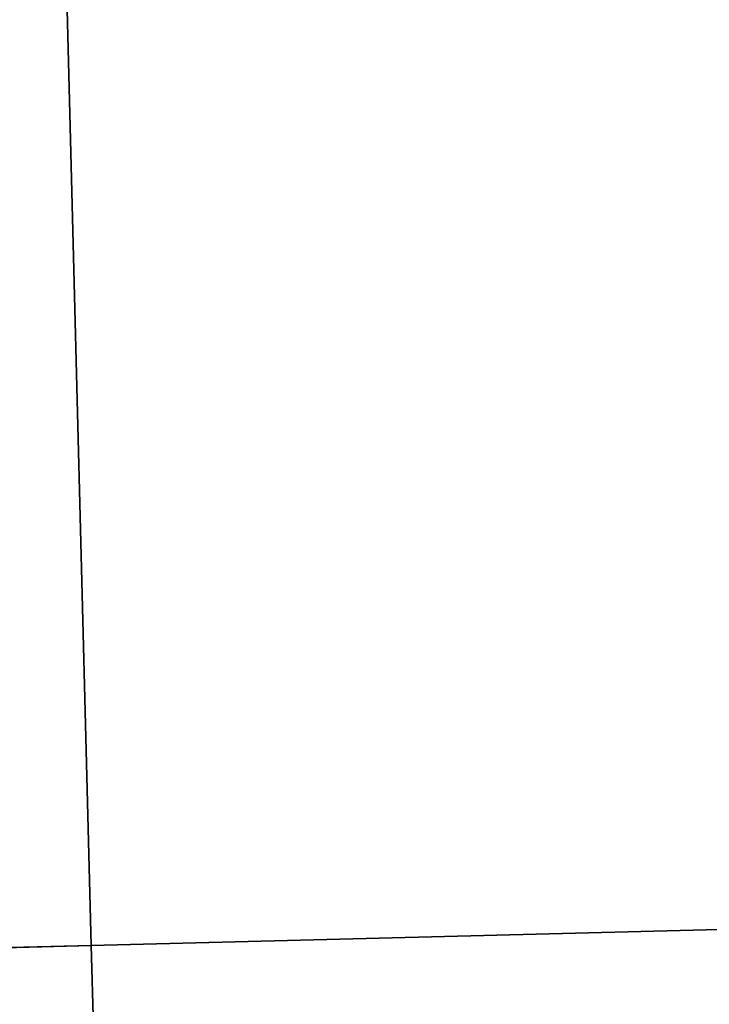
# Model space of a CAD drawing. Header units: metres. Extents: x 232680 to 233262, y 554200 to 554550.
# Tile 221 of 254: x 232760.656 to 232760.972, y 554482.597 to 554483.049. Entities that reach past the tile are written whole.
import ezdxf

# ---------------------------------------------------------------- set-up
doc = ezdxf.new("R2010")
doc.units = ezdxf.units.M
doc.layers.add('ACO constructie 035', color=7, linetype='Continuous', lineweight=35)

# ---------------------------------------------------------------- blocks, each defined once
blk = doc.blocks.new('KT 500-640 (doorsnede)')
at = {"layer": 'ACO constructie 035'}
for p, q in [((0, -0.08661), (0, -0.465)), ((1, -0.08661), (1, -0.465)), ((0, -0.64), (0, -0.465)), ((1, -0.465), (0, -0.465)), ((1, -0.465), (0, -0.465)), ((1, -0.505), (1, -0.465))]:
    blk.add_line(p, q, dxfattribs=at)

msp = doc.modelspace()

# ---------------------------------------------------------------- block references
at = {"rotation": 271.4729954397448}
for p in [(232761.12759, 554483.63554), (232761.1533, 554482.63587)]:
    msp.add_blockref('KT 500-640 (doorsnede)', p, dxfattribs=at)

doc.saveas('drawing.dxf')
